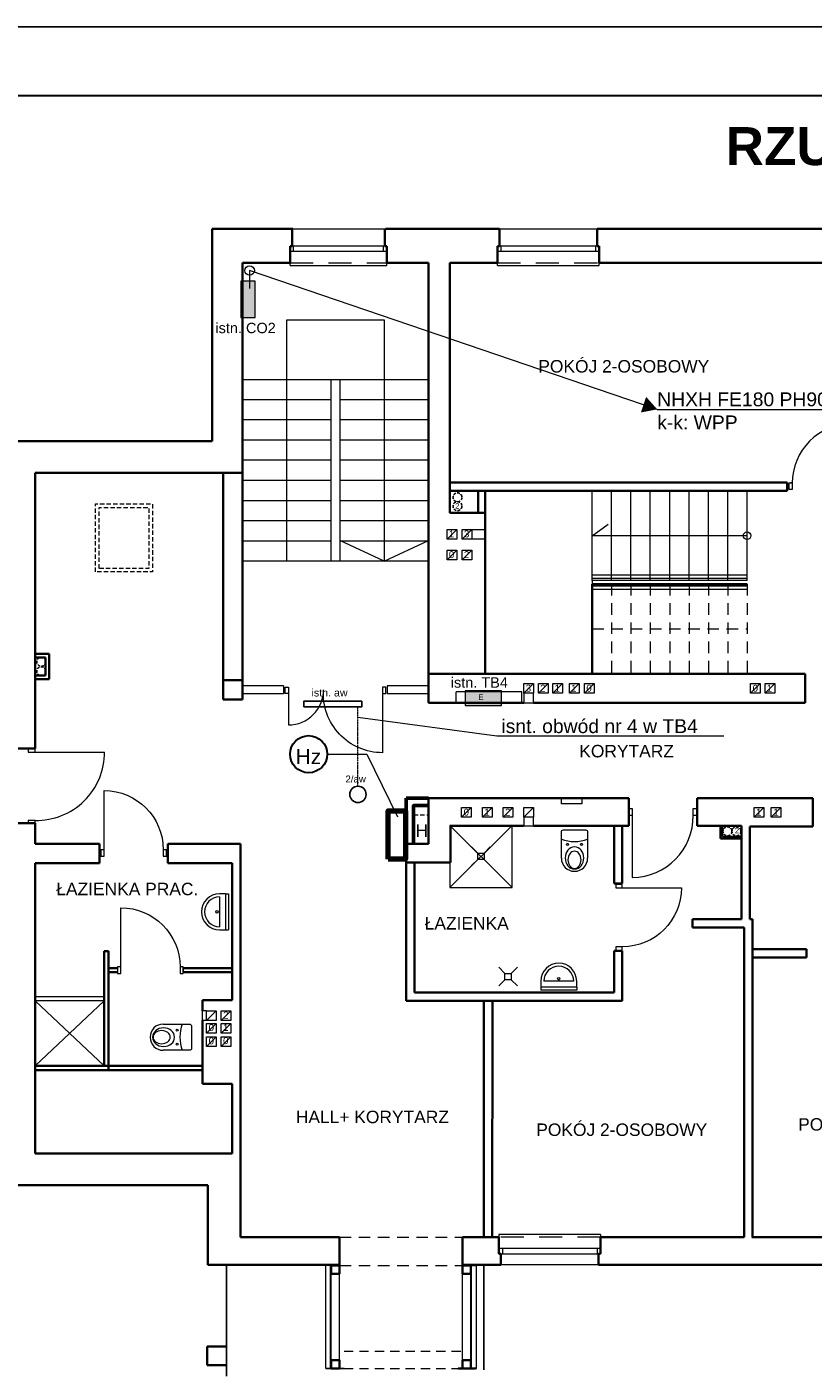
# Model space of a CAD drawing. Header units: millimetres. Extents: x -1249 to 11358, y -460 to 20182.
# Tile 11 of 37: x 4780 to 5917, y 5702 to 7645. Entities that reach past the tile are written whole.
import ezdxf
from ezdxf.enums import TextEntityAlignment as Align

# ---------------------------------------------------------------- set-up
doc = ezdxf.new("R2010")
doc.units = ezdxf.units.MM
for name, pattern in [('BORDERX2', [3.5, 1, -0.5, 1, -0.5, 0, -0.5]), ('DASHED2', [9.525, 6.35, -3.175]), ('DASHEDX2', [1.5, 1, -0.5]), ('DGN Style 2', [55.531736, 33.319042, -22.212694])]:
    doc.linetypes.add(name, pattern=pattern)
for name, color, linetype, lineweight in [('1 cienka', 7, 'Continuous', 9), ('dzrwi', 6, 'Continuous', 0), ('inwentaryzacja', 7, 'Continuous', 35), ('KONTURY', 92, 'Continuous', 30), ('OKNA', 3, 'Continuous', 20), ('opis pom', 64, 'Continuous', 13), ('proj.wentylacja', 214, 'Continuous', 25), ('przerywane', 7, 'DGN Style 2', 0), ('ROZDZIELNICe', 5, 'Continuous', 18), ('WYPOSAZENIE', 4, 'Continuous', 0), ('ściana proj. - dział', 255, 'Continuous', 35)]:
    doc.layers.add(name, color=color, linetype=linetype, lineweight=lineweight)
for name, color, linetype in [('CIENKA', 7, 'Continuous'), ('elektryka', 7, 'Continuous'), ('i_eE', 5, 'Continuous'), ('opisy', 7, 'Continuous'), ('OPRAWA02', 4, 'Continuous'), ('OPRAWAEX', 2, 'Continuous'), ('WYMIAR', 7, 'Continuous')]:
    doc.layers.add(name, color=color, linetype=linetype)
doc.styles.add('ARIAL', font='arial.ttf')
doc.styles.add('jagoda-100', font='arial.ttf', dxfattribs={"height": 18})
doc.styles.get("Standard").update_dxf_attribs({"font": 'ARIAL.TTF'})
doc.styles.add('Style-SWISSLT_1250', font='SWISSLT_1250.shx')

# ---------------------------------------------------------------- blocks, each defined once
blk = doc.blocks.new('rozdzielnica')
at = {"transparency": 33554687}
h = blk.add_hatch(color=256, dxfattribs=at)
h.dxf.hatch_style = 1
h.paths.add_polyline_path([(17744, 44266), (17604, 44266), (17604, 43916), (17744, 43916)])
blk.add_lwpolyline([(17744, 44266), (17604, 44266), (17604, 43916), (17744, 43916)], close=True)
blk = doc.blocks.new('strzałka')
at = {"layer": 'i_eE', "transparency": 33554687}
h = blk.add_hatch(color=256, dxfattribs=at)
h.dxf.hatch_style = 1
h.paths.add_polyline_path([(4746.2, 7400.9), (4753.8, 7423.4), (4730.2, 7418.9)])
blk = doc.blocks.new('2aw')
blk.add_circle((67864, -24691), 118)
at = {"layer": 'OPRAWAEX', "color": 7}
blk.add_text('2/aw', height=100, dxfattribs=at).set_placement((67683, -24518))
blk = doc.blocks.new('*U164')
at = {"layer": 'OKNA', "linetype": 'Continuous'}
for p, q in [((-64.5, 26), (69.5, 26)), ((72.5, 1), (-67.5, 1)), ((-62.5, -7), (-62.5, 1)), ((67.5, -7), (67.5, 1)), ((72.5, -7), (-67.5, -7)), ((-67.5, -27), (-67.5, -23)), ((-67.5, -27), (72.5, -27)), ((72.5, -27), (72.5, -23))]:
    blk.add_line(p, q, dxfattribs=at)
at = {"layer": 'OKNA', "linetype": 'DGN Style 2'}
blk.add_line((-67.5, -23), (72.5, -23), dxfattribs=at)
blk = doc.blocks.new('*U165')
at = {"layer": 'OKNA', "linetype": 'Continuous'}
for p, q in [((-71.5, 26), (69.5, 26)), ((72.5, 1), (-74.5, 1)), ((-69.5, -7), (-69.5, 1)), ((67.5, -7), (67.5, 1)), ((72.5, -7), (-74.5, -7)), ((-74.5, -27), (-74.5, -23)), ((-74.5, -27), (72.5, -27)), ((72.5, -27), (72.5, -23))]:
    blk.add_line(p, q, dxfattribs=at)
at = {"layer": 'OKNA', "linetype": 'DGN Style 2'}
blk.add_line((-74.5, -23), (72.5, -23), dxfattribs=at)
blk = doc.blocks.new('*U167')
at = {"layer": 'OKNA', "linetype": 'Continuous'}
for p, q in [((79.5, 1), (-67.5, 1)), ((-64.5, 17), (76.5, 17)), ((-62.5, -7), (-62.5, 1)), ((74.5, -7), (74.5, 1)), ((79.5, -7), (-67.5, -7)), ((-67.5, -27), (-67.5, -23)), ((-67.5, -27), (79.5, -27)), ((79.5, -27), (79.5, -23))]:
    blk.add_line(p, q, dxfattribs=at)
at = {"layer": 'OKNA', "linetype": 'DGN Style 2'}
blk.add_line((-67.5, -23), (79.5, -23), dxfattribs=at)
blk = doc.blocks.new('A$C5D6B6965')
at = {"layer": 'WYPOSAZENIE'}
for p, q in [((15, 30), (0, 45)), ((30, 30), (45, 45)), ((15, 15), (0, 0)), ((15, 30), (30, 30)), ((15, 15), (15, 30)), ((30, 15), (15, 15)), ((30, 30), (30, 15)), ((30, 15), (45, 0))]:
    blk.add_line(p, q, dxfattribs=at)
blk = doc.blocks.new('istn. aw')
blk.add_lwpolyline([(2553.5, 16168.5), (2469.5, 16168.5), (2469.5, 16160.4), (2553.5, 16160.4)], close=True)
blk.add_text('istn. aw', height=11.03).set_placement((2480.6, 16175.2))

msp = doc.modelspace()

# ---------------------------------------------------------------- linework, layer by layer
for p, q in [((5068.735, 5692.488), (5068.735, 5853.488)), ((5440.735, 5701.488), (5440.735, 5853.488)), ((5068.735, 5708.488), (5068.735, 5735.488)), ((5068.735, 5735.488), (5068.735, 5708.488)), ((5238.735, 5703.488), (5212.235, 5703.488)), ((5403.735, 5703.488), (5430.235, 5703.488))]:
    msp.add_line(p, q)
at = {"layer": '1 cienka', "color": 1, "linetype": 'Continuous'}
for p, q in [((5214.282, 6592.301), (5271.425, 6592.239)), ((5271.425, 6592.239), (5316.075, 6501.483))]:
    msp.add_line(p, q, dxfattribs=at)
at = {"layer": '1 cienka', "color": 1, "linetype": 'Continuous', "lineweight": 30}
msp.add_circle((5187.411, 6592.301), 26.871, dxfattribs=at)
at = {"layer": 'CIENKA', "linetype": 'ByBlock'}
msp.add_line((5440.733, 6235.641), (5440.733, 6092.194), dxfattribs=at)
at = {"layer": 'CIENKA', "linetype": 'DASHED2', "lineweight": 20}
msp.add_lwpolyline([(5339.324, 6504.384), (5360.735, 6504.384), (5360.735, 6462.488), (5339.324, 6462.488)], close=True, dxfattribs=at)
at = {"layer": 'dzrwi'}
for p, q in [((5091.735, 7134.488), (5360.735, 7134.488)), ((5219.735, 7134.488), (5219.735, 7021.488)), ((5232.735, 7134.488), (5232.735, 6871.488)), ((5219.735, 7105.248), (5091.735, 7105.248)), ((5360.735, 7105.248), (5232.735, 7105.248)), ((5219.735, 7076.028), (5091.735, 7076.028)), ((5360.735, 7076.028), (5232.735, 7076.028)), ((5219.735, 7046.808), (5091.735, 7046.808)), ((5360.735, 7046.808), (5232.735, 7046.808)), ((5219.735, 7017.588), (5091.735, 7017.588)), ((5219.735, 7021.488), (5219.735, 6871.488)), ((5360.735, 7017.588), (5232.735, 7017.588)), ((5091.735, 6999.488), (5091.735, 6871.488)), ((5091.735, 6999.488), (5091.735, 6869.488)), ((5219.735, 6988.368), (5091.735, 6988.368)), ((5360.735, 6988.368), (5232.735, 6988.368)), ((5597.735, 6843.488), (5597.735, 6973.488)), ((5625.735, 6843.488), (5625.735, 6973.488)), ((5653.735, 6843.488), (5653.735, 6973.488)), ((5681.735, 6843.488), (5681.735, 6973.488)), ((5709.735, 6843.488), (5709.735, 6973.488)), ((5737.735, 6843.488), (5737.735, 6973.488)), ((5765.735, 6843.488), (5765.735, 6973.488)), ((5793.735, 6843.488), (5793.735, 6973.488)), ((5821.735, 6843.488), (5821.735, 6973.488)), ((5882.355, 6975.291), (5882.355, 6984.791)), ((5882.355, 6984.791), (5887.105, 6984.791)), ((5887.105, 6975.291), (5882.355, 6975.291)), ((5887.105, 6984.791), (5884.73, 6984.791)), ((5887.326, 6975.291), (5887.326, 6984.791)), ((5219.735, 6959.148), (5091.735, 6959.148)), ((5360.735, 6959.148), (5232.735, 6959.148)), ((5219.735, 6929.928), (5091.735, 6929.928)), ((5360.735, 6929.928), (5232.735, 6929.928)), ((5387.735, 6903.488), (5401.735, 6917.488)), ((5387.735, 6903.488), (5401.735, 6917.488)), ((5409.531, 6903.488), (5423.531, 6917.488)), ((5409.531, 6903.488), (5423.531, 6917.488)), ((5597.735, 6908.488), (5620.51, 6925.147)), ((5219.735, 6900.708), (5091.735, 6900.708)), ((5296.735, 6871.488), (5232.735, 6901.488)), ((5360.735, 6900.708), (5232.735, 6900.708)), ((5821.735, 6908.488), (5597.735, 6908.488)), ((5387.735, 6873.488), (5401.735, 6887.488)), ((5387.735, 6873.488), (5401.735, 6887.488)), ((5409.531, 6873.488), (5423.531, 6887.488)), ((5409.531, 6873.488), (5423.531, 6887.488)), ((5232.735, 6871.488), (5091.735, 6871.488)), ((5360.735, 6871.488), (5232.735, 6871.488)), ((5821.735, 6851.488), (5597.735, 6851.488)), ((5821.735, 6846.488), (5597.735, 6846.488)), ((5821.735, 6843.488), (5597.735, 6843.488)), ((5151.235, 6691.488), (5091.735, 6691.488)), ((5151.235, 6691.488), (5151.235, 6679.488)), ((5151.235, 6691.488), (5151.235, 6679.488)), ((5360.735, 6691.488), (5301.235, 6691.488)), ((5301.235, 6691.488), (5301.235, 6679.488)), ((5301.235, 6691.488), (5301.235, 6679.488)), ((5400.735, 6666.488), (5400.735, 6682.488)), ((5495.735, 6682.488), (5400.735, 6682.488)), ((5495.735, 6666.488), (5495.735, 6682.488)), ((5498.92, 6680.488), (5512.92, 6694.488)), ((5498.92, 6680.488), (5512.92, 6694.488)), ((5519.756, 6680.488), (5533.756, 6694.488)), ((5519.756, 6680.488), (5533.756, 6694.488)), ((5540.657, 6680.488), (5554.657, 6694.488)), ((5540.657, 6680.488), (5554.657, 6694.488)), ((5564.657, 6680.488), (5578.657, 6694.488)), ((5564.657, 6680.488), (5578.657, 6694.488)), ((5586.657, 6680.488), (5600.657, 6694.488)), ((5586.657, 6680.488), (5600.657, 6694.488)), ((5826.735, 6680.488), (5840.735, 6694.488)), ((5826.735, 6680.488), (5840.735, 6694.488)), ((5847.735, 6680.488), (5861.735, 6694.488)), ((5847.735, 6680.488), (5861.735, 6694.488)), ((5151.235, 6679.488), (5091.735, 6679.488)), ((5158.166, 6679.93), (5158.166, 6634.668)), ((5294.304, 6679.93), (5294.304, 6594.43)), ((5360.735, 6679.488), (5301.235, 6679.488)), ((4786.735, 6595.488), (4892.271, 6595.488)), ((4891.696, 6454.142), (4891.696, 6539.642)), ((5552.668, 6528.488), (5552.668, 6520.488)), ((5582.668, 6528.488), (5582.668, 6520.488)), ((5408.735, 6500.988), (5422.735, 6514.988)), ((5408.735, 6500.988), (5422.735, 6514.988)), ((5438.735, 6500.988), (5452.735, 6514.988)), ((5438.735, 6500.988), (5452.735, 6514.988)), ((5468.735, 6500.988), (5482.735, 6514.988)), ((5468.735, 6500.988), (5482.735, 6514.988)), ((5498.735, 6500.988), (5512.735, 6514.988)), ((5498.735, 6500.988), (5512.735, 6514.988)), ((5582.668, 6520.488), (5552.668, 6520.488)), ((5831.735, 6500.988), (5845.735, 6514.988)), ((5831.735, 6500.988), (5845.735, 6514.988)), ((5856.735, 6500.988), (5870.735, 6514.988)), ((5856.735, 6500.988), (5870.735, 6514.988)), ((5391.792, 6399.363), (5481.792, 6489.363)), ((5391.792, 6489.363), (5481.792, 6399.363)), ((5655.668, 6503.737), (5655.668, 6413.737)), ((5432.27, 6449.167), (5423.27, 6458.167)), ((5432.27, 6449.167), (5441.27, 6449.167)), ((5432.27, 6440.167), (5432.27, 6449.167)), ((5441.27, 6449.167), (5450.27, 6458.167)), ((5441.27, 6449.167), (5441.27, 6440.167)), ((5432.27, 6440.167), (5423.27, 6431.167)), ((5441.27, 6440.167), (5432.27, 6440.167)), ((5441.27, 6440.167), (5450.27, 6431.167)), ((5641.204, 6399.078), (5726.704, 6399.078)), ((5067.093, 6390.15), (5058.453, 6390.15)), ((5058.453, 6385.83), (5058.453, 6342.63)), ((5067.093, 6390.15), (5071.434, 6390.15)), ((5067.093, 6390.15), (5067.093, 6338.31)), ((5071.434, 6390.15), (5071.434, 6338.31)), ((4915.873, 6284.565), (4915.873, 6370.065)), ((5058.453, 6338.31), (5071.434, 6338.31)), ((5067.093, 6338.31), (5071.434, 6338.31)), ((4910.917, 6282.872), (4910.917, 6276.872)), ((5005.917, 6282.872), (5005.917, 6276.872)), ((5523.338, 6263.904), (5523.338, 6250.922)), ((5523.338, 6255.264), (5523.338, 6250.922)), ((5575.178, 6255.264), (5523.338, 6255.264)), ((5570.858, 6263.904), (5527.658, 6263.904)), ((5575.178, 6255.264), (5575.178, 6263.904)), ((5575.178, 6255.264), (5575.178, 6250.922)), ((4891.735, 6241.22), (4791.735, 6241.22)), ((4891.735, 6235.22), (4791.735, 6235.22)), ((4791.735, 6141.22), (4891.735, 6235.22)), ((4791.735, 6235.22), (4891.735, 6141.22)), ((5575.178, 6250.922), (5523.338, 6250.922)), ((5039.735, 6220.774), (5033.735, 6220.774)), ((5033.735, 6206.774), (5033.735, 6220.774)), ((5039.735, 6206.774), (5053.735, 6220.774)), ((5060.735, 6206.774), (5074.735, 6220.774)), ((5060.735, 6206.774), (5074.735, 6220.774)), ((5039.735, 6206.774), (5033.735, 6206.774)), ((5039.735, 6188.673), (5053.735, 6202.673)), ((5060.735, 6188.673), (5074.735, 6202.673)), ((5060.735, 6188.673), (5074.735, 6202.673)), ((5060.735, 6188.673), (5074.735, 6202.673)), ((5060.735, 6188.673), (5074.735, 6202.673)), ((5039.735, 6169.488), (5053.735, 6183.488)), ((5060.735, 6169.488), (5074.735, 6183.488)), ((5232.235, 5715.488), (5232.235, 5893.488)), ((5212.235, 5703.488), (5212.235, 5852.488)), ((5219.235, 5703.488), (5219.235, 5852.488)), ((5423.235, 5703.488), (5423.235, 5852.488)), ((5430.235, 5703.488), (5430.235, 5852.488)), ((5410.235, 5715.488), (5410.235, 5842.488))]:
    msp.add_line(p, q, dxfattribs=at)
at = {"layer": 'dzrwi', "ltscale": 0.5}
for p, q in [((5597.735, 6843.488), (5597.735, 6708.488)), ((5821.735, 6835.488), (5597.735, 6835.488)), ((5821.735, 6830.488), (5597.735, 6830.488))]:
    msp.add_line(p, q, dxfattribs=at)
at = {"layer": 'dzrwi', "flags": 128}
for points in [[(5155.735, 6871.488), (5155.735, 7220.825), (5296.735, 7220.825), (5296.735, 6871.488), (5360.735, 6901.488)], [(5423.531, 6917.488), (5442.735, 6917.488), (5442.735, 6903.488), (5423.531, 6903.488)], [(5498.92, 6680.488), (5498.92, 6666.488), (5512.92, 6666.488), (5512.92, 6680.488)], [(5498.735, 6500.988), (5498.735, 6488.488), (5512.735, 6488.488), (5512.735, 6500.988)]]:
    msp.add_lwpolyline(points, dxfattribs=at)
at = {"layer": 'dzrwi', "linetype": 'DASHED2', "flags": 128}
for points in [[(4879.339, 6855.985), (4879.339, 6954.488), (4961.339, 6954.488), (4961.339, 6855.985)], [(4884.339, 6860.985), (4884.339, 6949.488), (4956.339, 6949.488), (4956.339, 6860.985)]]:
    msp.add_lwpolyline(points, close=True, dxfattribs=at)
at = {"layer": 'dzrwi', "flags": 128}
for points in [[(5387.735, 6917.488), (5401.735, 6917.488), (5401.735, 6903.488), (5387.735, 6903.488)], [(5387.735, 6917.488), (5401.735, 6917.488), (5401.735, 6903.488), (5387.735, 6903.488)], [(5409.531, 6917.488), (5423.531, 6917.488), (5423.531, 6903.488), (5409.531, 6903.488)], [(5409.531, 6917.488), (5423.531, 6917.488), (5423.531, 6903.488), (5409.531, 6903.488)], [(5387.735, 6887.488), (5401.735, 6887.488), (5401.735, 6873.488), (5387.735, 6873.488)], [(5387.735, 6887.488), (5401.735, 6887.488), (5401.735, 6873.488), (5387.735, 6873.488)], [(5409.531, 6887.488), (5423.531, 6887.488), (5423.531, 6873.488), (5409.531, 6873.488)], [(5409.531, 6887.488), (5423.531, 6887.488), (5423.531, 6873.488), (5409.531, 6873.488)], [(5153.416, 6689.43), (5158.166, 6689.43), (5158.166, 6679.93), (5153.416, 6679.93)], [(5299.054, 6689.43), (5294.304, 6689.43), (5294.304, 6679.93), (5299.054, 6679.93)], [(5498.92, 6694.488), (5512.92, 6694.488), (5512.92, 6680.488), (5498.92, 6680.488)], [(5498.92, 6694.488), (5512.92, 6694.488), (5512.92, 6680.488), (5498.92, 6680.488)], [(5519.756, 6694.488), (5533.756, 6694.488), (5533.756, 6680.488), (5519.756, 6680.488)], [(5519.756, 6694.488), (5533.756, 6694.488), (5533.756, 6680.488), (5519.756, 6680.488)], [(5540.657, 6694.488), (5554.657, 6694.488), (5554.657, 6680.488), (5540.657, 6680.488)], [(5540.657, 6694.488), (5554.657, 6694.488), (5554.657, 6680.488), (5540.657, 6680.488)], [(5564.657, 6694.488), (5578.657, 6694.488), (5578.657, 6680.488), (5564.657, 6680.488)], [(5564.657, 6694.488), (5578.657, 6694.488), (5578.657, 6680.488), (5564.657, 6680.488)], [(5586.657, 6694.488), (5600.657, 6694.488), (5600.657, 6680.488), (5586.657, 6680.488)], [(5586.657, 6694.488), (5600.657, 6694.488), (5600.657, 6680.488), (5586.657, 6680.488)], [(5826.735, 6694.488), (5840.735, 6694.488), (5840.735, 6680.488), (5826.735, 6680.488)], [(5826.735, 6694.488), (5840.735, 6694.488), (5840.735, 6680.488), (5826.735, 6680.488)], [(5847.735, 6694.488), (5861.735, 6694.488), (5861.735, 6680.488), (5847.735, 6680.488)], [(5847.735, 6694.488), (5861.735, 6694.488), (5861.735, 6680.488), (5847.735, 6680.488)], [(4781.735, 6600.488), (4781.735, 6595.488), (4791.735, 6595.488), (4791.735, 6600.488)], [(5408.735, 6514.988), (5422.735, 6514.988), (5422.735, 6500.988), (5408.735, 6500.988)], [(5408.735, 6514.988), (5422.735, 6514.988), (5422.735, 6500.988), (5408.735, 6500.988)], [(5438.735, 6514.988), (5452.735, 6514.988), (5452.735, 6500.988), (5438.735, 6500.988)], [(5438.735, 6514.988), (5452.735, 6514.988), (5452.735, 6500.988), (5438.735, 6500.988)], [(5468.735, 6514.988), (5482.735, 6514.988), (5482.735, 6500.988), (5468.735, 6500.988)], [(5468.735, 6514.988), (5482.735, 6514.988), (5482.735, 6500.988), (5468.735, 6500.988)], [(5498.735, 6514.988), (5512.735, 6514.988), (5512.735, 6500.988), (5498.735, 6500.988)], [(5498.735, 6514.988), (5512.735, 6514.988), (5512.735, 6500.988), (5498.735, 6500.988)], [(5650.668, 6513.737), (5655.668, 6513.737), (5655.668, 6503.737), (5650.668, 6503.737)], [(5743.668, 6513.737), (5748.668, 6513.737), (5748.668, 6503.737), (5743.668, 6503.737)], [(5831.735, 6514.988), (5845.735, 6514.988), (5845.735, 6500.988), (5831.735, 6500.988)], [(5831.735, 6514.988), (5845.735, 6514.988), (5845.735, 6500.988), (5831.735, 6500.988)], [(5856.735, 6514.988), (5870.735, 6514.988), (5870.735, 6500.988), (5856.735, 6500.988)], [(5856.735, 6514.988), (5870.735, 6514.988), (5870.735, 6500.988), (5856.735, 6500.988)], [(4781.735, 6496.488), (4781.735, 6492.488), (4791.735, 6492.488), (4791.735, 6496.488)], [(4886.946, 6444.642), (4891.696, 6444.642), (4891.696, 6454.142), (4886.946, 6454.142)], [(4977.196, 6444.642), (4981.946, 6444.642), (4981.946, 6454.142), (4977.196, 6454.142)], [(5631.704, 6403.828), (5631.704, 6399.078), (5641.204, 6399.078), (5641.204, 6403.828)], [(5631.704, 6313.578), (5631.704, 6308.828), (5641.204, 6308.828), (5641.204, 6313.578)], [(4911.123, 6275.065), (4915.873, 6275.065), (4915.873, 6284.565), (4911.123, 6284.565)], [(5001.373, 6275.065), (5006.123, 6275.065), (5006.123, 6284.565), (5001.373, 6284.565)], [(5039.735, 6220.774), (5053.735, 6220.774), (5053.735, 6206.774), (5039.735, 6206.774)], [(5060.735, 6220.774), (5074.735, 6220.774), (5074.735, 6206.774), (5060.735, 6206.774)], [(5060.735, 6220.774), (5074.735, 6220.774), (5074.735, 6206.774), (5060.735, 6206.774)], [(5039.735, 6202.673), (5053.735, 6202.673), (5053.735, 6188.673), (5039.735, 6188.673)], [(5060.735, 6202.673), (5074.735, 6202.673), (5074.735, 6188.673), (5060.735, 6188.673)], [(5060.735, 6202.673), (5074.735, 6202.673), (5074.735, 6188.673), (5060.735, 6188.673)], [(5060.735, 6202.673), (5074.735, 6202.673), (5074.735, 6188.673), (5060.735, 6188.673)], [(5060.735, 6202.673), (5074.735, 6202.673), (5074.735, 6188.673), (5060.735, 6188.673)], [(5039.735, 6183.488), (5053.735, 6183.488), (5053.735, 6169.488), (5039.735, 6169.488)], [(5060.735, 6183.488), (5074.735, 6183.488), (5074.735, 6169.488), (5060.735, 6169.488)]]:
    msp.add_lwpolyline(points, close=True, dxfattribs=at)
at = {"layer": 'dzrwi'}
msp.add_lwpolyline([(5391.792, 6399.363), (5481.792, 6399.363), (5481.792, 6489.363), (5391.792, 6489.363)], close=True, dxfattribs=at)
for points in [[(5553.051, 6441.852), (5553.051, 6479.852, -0.41421356), (5556.051, 6482.852), (5588.051, 6482.852, -0.41421356), (5591.051, 6479.852), (5591.051, 6441.852)], [(4977.107, 6201.825), (5015.107, 6201.825, -0.41421356), (5018.107, 6198.825), (5018.107, 6166.825, -0.41421356), (5015.107, 6163.825), (4977.107, 6163.825)]]:
    msp.add_lwpolyline(points, format="xyb", dxfattribs=at)
for centre, radius in [((5821.735, 6908.488), 5.48), ((5562.051, 6461.852), 1.449), ((5582.051, 6461.852), 1.449), ((5054.977, 6364.23), 1.808), ((5549.258, 6267.38), 1.808), ((4997.107, 6192.825), 1.449), ((4997.107, 6172.825), 1.449)]:
    msp.add_circle(centre, radius, dxfattribs=at)
for centre, radius, start, end in [((5158.166, 6685.488), 50.82, 270, 0), ((4793.619, 6595.123), 98.653, 268.906062, 0.212071), ((5654.668, 6502.737), 89.006, 270.643746, 0.643746), ((5572.051, 6520.846), 54.824, 249.722814, 290.277186), ((5572.051, 6441.852), 19, 180, 0), ((5058.453, 6364.23), 25.92, 90, 270), ((5058.453, 6364.23), 21.6, 90, 270), ((5549.258, 6263.904), 25.92, 0, 180), ((5549.258, 6263.904), 21.6, 0, 180), ((4977.107, 6182.825), 19, 90, 270), ((5056.101, 6182.825), 54.824, 159.722814, 200.277186)]:
    msp.add_arc(centre, radius, start, end, dxfattribs=at)
at = {"layer": 'dzrwi', "extrusion": (0, 0, -1)}
for centre, start, end in [((-5294.304, 6679.93), 270, 3.727284), ((-4891.696, 6454.142), 90, 180), ((-5641.204, 6399.078), 180, 270), ((-4915.873, 6284.565), 90, 180)]:
    msp.add_arc(centre, 85.5, start, end, dxfattribs=at)
at = {"layer": 'dzrwi'}
msp.add_ellipse((5972.605, 6984.791), major_axis=(60.458, 60.458), ratio=1, start_param=0.78539816, end_param=2.35619449, dxfattribs=at)
at = {"layer": 'dzrwi', "extrusion": (0, 0, -1)}
for centre, major_axis, ratio in [((5572.051, 6442.275), (0, -15.94), 0.84303386), ((5572.051, 6439.538), (0, -12.457), 0.76034817), ((4977.531, 6182.825), (-15.94, 0), 0.84303386), ((4974.794, 6182.825), (-12.457, 0), 0.76034817)]:
    msp.add_ellipse(centre, major_axis=major_axis, ratio=ratio, dxfattribs=at)
at = {"layer": 'elektryka', "color": 1, "linetype": 'ByBlock', "lineweight": 80}
msp.add_lwpolyline([(5302.535, 6440.394), (5302.535, 6510.394), (5327.523, 6510.394), (5327.523, 6440.394)], close=True, dxfattribs=at)
at = {"layer": 'i_eE', "lineweight": 9}
for points in [[(5691.685, 7091.329), (5102.105, 7292.2)], [(5691.685, 7091.329), (6074.353, 7091.329)]]:
    msp.add_lwpolyline(points, dxfattribs=at)
at = {"layer": 'i_eE', "lineweight": 18}
msp.add_lwpolyline([(5102.105, 7292.2), (5102.105, 7266.167)], dxfattribs=at)
at = {"layer": 'i_eE', "linetype": 'BORDERX2', "lineweight": 18}
msp.add_lwpolyline([(5258.794, 6546.012), (5258.794, 6661.069)], dxfattribs=at)
at = {"layer": 'i_eE', "lineweight": 5}
msp.add_lwpolyline([(5258.794, 6646.012), (5459.704, 6619), (5788.129, 6619)], dxfattribs=at)
at = {"layer": 'i_eE', "lineweight": 18}
msp.add_circle((5102.105, 7292.2), 6.842, dxfattribs=at)
at = {"layer": 'inwentaryzacja'}
for p, q in [((5047.735, 7352.488), (5164.735, 7352.488)), ((5047.735, 7352.488), (5047.735, 7045.488)), ((5163.735, 7327.488), (5163.735, 7352.488)), ((5297.735, 7327.488), (5297.735, 7352.488)), ((5298.735, 7352.488), (5463.735, 7352.488)), ((5463.735, 7327.488), (5463.735, 7352.488)), ((5604.735, 7352.488), (6032.735, 7352.488)), ((5604.735, 7327.488), (5604.735, 7352.488)), ((5160.735, 7303.488), (5160.735, 7327.488)), ((5160.735, 7327.488), (5163.735, 7327.488)), ((5160.735, 7319.488), (5160.735, 7327.488)), ((5300.735, 7327.488), (5297.735, 7327.488)), ((5300.735, 7303.488), (5300.735, 7327.488)), ((5300.735, 7319.488), (5300.735, 7327.488)), ((5460.735, 7303.488), (5460.735, 7327.488)), ((5460.735, 7327.488), (5463.735, 7327.488)), ((5460.735, 7319.488), (5460.735, 7327.488)), ((5607.735, 7327.488), (5604.735, 7327.488)), ((5607.735, 7303.488), (5607.735, 7327.488)), ((5607.735, 7319.488), (5607.735, 7327.488)), ((5091.735, 7303.488), (5091.735, 6999.488)), ((5091.735, 7303.488), (5161.735, 7303.488)), ((5301.735, 7303.488), (5360.735, 7303.488)), ((5360.735, 7303.488), (5360.735, 6833.488)), ((5460.735, 7303.488), (5391.735, 7303.488)), ((5391.735, 6941.488), (5391.735, 7303.488)), ((5607.735, 7303.488), (6029.735, 7303.488)), ((5047.735, 7045.488), (4759.735, 7045.488)), ((4791.735, 6999.488), (4791.735, 6600.488)), ((5091.735, 6999.488), (4791.735, 6999.488)), ((4791.735, 6999.488), (5016.831, 6999.488)), ((5063.735, 6997.488), (5063.735, 6694.488)), ((5391.735, 6941.488), (5442.735, 6941.488)), ((5442.735, 6941.488), (5442.735, 6917.488)), ((5442.735, 6903.488), (5442.735, 6833.488)), ((5597.735, 6708.488), (5597.735, 6838.488)), ((5597.735, 6708.488), (5360.735, 6708.488)), ((5360.735, 6666.488), (5360.735, 6708.488)), ((5703.735, 6708.488), (5597.735, 6708.488)), ((5796.735, 6708.488), (5905.735, 6708.488)), ((5801.735, 6708.488), (5824.735, 6708.488)), ((5905.735, 6666.488), (5905.735, 6708.488)), ((5091.735, 6699.488), (5063.735, 6699.488)), ((5063.735, 6699.488), (5063.735, 6671.488)), ((5091.735, 6699.488), (5091.735, 6671.488)), ((5091.735, 6694.488), (5091.735, 6671.488)), ((5091.735, 6671.488), (5063.735, 6671.488)), ((5498.92, 6666.488), (5360.735, 6666.488)), ((5698.735, 6666.488), (5512.92, 6666.488)), ((5796.735, 6666.488), (5905.735, 6666.488)), ((4764.735, 6600.488), (4791.735, 6600.488)), ((5650.668, 6528.488), (5360.735, 6528.488)), ((5360.735, 6528.488), (5360.735, 6462.488)), ((5650.668, 6528.488), (5650.668, 6488.488)), ((5749.668, 6528.488), (5749.668, 6488.488)), ((5749.668, 6528.488), (5916.668, 6528.488)), ((5916.668, 6528.488), (5916.668, 6487.488)), ((4764.735, 6492.488), (4791.735, 6492.488)), ((4791.735, 6492.488), (4791.735, 6462.488)), ((5392.668, 6435.488), (5392.668, 6488.488)), ((5392.668, 6488.488), (5498.735, 6488.488)), ((5512.735, 6488.488), (5572.668, 6488.488)), ((5572.668, 6488.488), (5650.668, 6488.488)), ((5749.668, 6488.488), (5813.668, 6488.488)), ((5813.668, 6353.488), (5813.668, 6488.488)), ((5825.668, 6353.488), (5825.668, 6487.488)), ((5825.668, 6487.488), (5916.668, 6487.488)), ((4884.668, 6462.488), (4791.735, 6462.488)), ((4884.668, 6462.488), (4884.668, 6434.488)), ((4983.668, 6462.488), (4983.668, 6434.488)), ((5088.668, 6462.488), (4983.668, 6462.488)), ((5088.668, 6462.488), (5088.735, 6289.079)), ((5328.735, 6462.488), (5328.733, 6235.641)), ((4791.735, 6434.488), (4791.735, 6014.488)), ((4884.668, 6434.488), (4791.735, 6434.488)), ((5076.735, 6434.488), (4983.668, 6434.488)), ((5076.735, 6434.488), (5076.735, 6236.488)), ((5392.668, 6435.488), (5328.735, 6435.488)), ((5340.735, 6435.488), (5340.735, 6247.641)), ((5742.668, 6341.488), (5742.668, 6353.488)), ((5742.668, 6353.488), (5813.668, 6353.488)), ((5825.668, 6353.488), (5829.668, 6353.488)), ((5829.668, 6353.488), (5829.668, 5893.488)), ((5742.668, 6341.488), (5817.668, 6341.488)), ((5817.668, 6341.488), (5817.668, 5893.488)), ((5088.735, 6294.488), (5088.735, 5893.488)), ((5033.735, 6236.488), (5033.735, 6220.774)), ((5076.735, 6236.488), (5033.735, 6236.488)), ((5033.735, 6206.774), (5033.735, 6115.488)), ((5076.735, 6115.488), (5033.735, 6115.488)), ((5076.735, 6115.488), (5076.735, 6014.488)), ((5088.735, 5893.488), (5088.735, 6111.464)), ((4846.735, 6014.488), (4791.735, 6014.488)), ((4846.735, 6014.488), (5076.735, 6014.488)), ((4993.735, 5968.488), (4759.735, 5968.488)), ((4993.735, 5968.488), (5041.735, 5968.488)), ((5041.735, 5853.488), (5041.735, 5968.488)), ((5232.235, 5893.488), (5088.735, 5893.488)), ((5232.235, 5853.488), (5232.235, 5893.488)), ((5410.235, 5893.488), (5462.668, 5893.488)), ((5410.235, 5853.488), (5410.235, 5893.488)), ((5459.735, 5893.488), (5462.668, 5893.488)), ((5462.668, 5893.488), (5462.668, 5869.488)), ((5609.668, 5893.488), (5817.668, 5893.488)), ((5609.668, 5893.488), (5609.668, 5869.488)), ((5609.668, 5893.488), (5784.353, 5893.488)), ((5828.735, 5893.488), (6034.668, 5893.488)), ((5462.668, 5877.488), (5462.668, 5869.488)), ((5462.668, 5869.488), (5465.668, 5869.488)), ((5465.668, 5869.488), (5465.668, 5853.488)), ((5606.668, 5869.488), (5606.668, 5853.488)), ((5609.668, 5869.488), (5606.668, 5869.488)), ((5609.668, 5877.488), (5609.668, 5869.488)), ((5232.235, 5853.488), (5041.735, 5853.488)), ((5410.235, 5853.488), (5465.668, 5853.488)), ((5606.668, 5853.488), (6037.668, 5853.488)), ((5040.735, 5735.488), (5068.735, 5735.488)), ((5040.735, 5735.488), (5040.735, 5708.488)), ((5040.735, 5708.488), (5068.735, 5708.488))]:
    msp.add_line(p, q, dxfattribs=at)
at = {"layer": 'inwentaryzacja', "ltscale": 0.5}
msp.add_line((5821.735, 6838.488), (5597.735, 6838.488), dxfattribs=at)
at = {"layer": 'inwentaryzacja', "linetype": 'ByBlock'}
msp.add_line((5360.735, 6462.488), (5328.735, 6462.488), dxfattribs=at)
at = {"layer": 'KONTURY', "color": 0}
msp.add_lwpolyline([(8143.987, 4774.798), (8143.987, 7544.798), (1548.44, 7544.798), (1548.44, 4774.798)], close=True, dxfattribs=at)
at = {"layer": 'OKNA'}
for p, q in [((5220.235, 5852.488), (5212.235, 5852.488)), ((5423.235, 5852.488), (5430.235, 5852.488)), ((5220.235, 5715.488), (5220.235, 5842.488)), ((5422.235, 5715.488), (5422.235, 5842.488))]:
    msp.add_line(p, q, dxfattribs=at)
at = {"layer": 'opisy'}
msp.add_lwpolyline([(8252.978, 4674.798), (8252.978, 7644.798), (1413.463, 7644.798), (1413.463, 4674.798)], close=True, dxfattribs=at)
at = {"layer": 'proj.wentylacja', "linetype": 'DASHEDX2', "ltscale": 4}
for centre in [(5402.752, 6963.984), (5402.752, 6951.258), (4800.57, 6726.031), (4800.57, 6712.463), (5793.291, 6480.767), (5806.291, 6480.767)]:
    msp.add_circle(centre, 6.5, dxfattribs=at)
at = {"layer": 'przerywane', "ltscale": 0.5}
for p, q in [((5625.735, 6838.488), (5625.735, 6708.488)), ((5653.735, 6838.488), (5653.735, 6708.488)), ((5681.735, 6838.488), (5681.735, 6708.488)), ((5709.735, 6838.488), (5709.735, 6708.488)), ((5737.735, 6838.488), (5737.735, 6708.488)), ((5765.735, 6838.488), (5765.735, 6708.488)), ((5793.735, 6838.488), (5793.735, 6708.488)), ((5821.735, 6838.488), (5821.735, 6708.488)), ((5597.735, 6773.488), (5821.735, 6773.488)), ((5232.235, 5893.488), (5410.235, 5893.488)), ((5232.235, 5852.488), (5417.735, 5852.514))]:
    msp.add_line(p, q, dxfattribs=at)
at = {"layer": 'przerywane', "ltscale": 0.4}
for p, q in [((5238.735, 5728.488), (5410.235, 5728.488)), ((5238.735, 5703.488), (5403.735, 5703.488))]:
    msp.add_line(p, q, dxfattribs=at)
at = {"layer": 'WYMIAR'}
for p in [(5786.347, 6488.488), (5813.668, 6473.145)]:
    msp.add_line(p, (5786.347, 6473.145), dxfattribs=at)
at = {"layer": 'ściana proj. - dział'}
for p, q in [((5091.735, 6999.488), (5091.735, 6694.488)), ((5879.779, 6985.488), (5391.735, 6985.488)), ((5879.779, 6973.488), (5391.735, 6973.488)), ((5432.735, 6941.488), (5432.735, 6973.488)), ((5442.735, 6708.488), (5442.735, 6973.488)), ((5879.779, 6973.488), (5879.779, 6985.488)), ((5360.735, 6833.488), (5360.735, 6708.488)), ((4812.002, 6737.433), (4791.735, 6737.433)), ((4807.002, 6732.433), (4791.735, 6732.433)), ((4807.002, 6732.433), (4807.002, 6706.061)), ((4812.002, 6737.433), (4812.002, 6701.061)), ((4807.002, 6706.061), (4791.735, 6706.061)), ((4812.002, 6701.061), (4791.735, 6701.061)), ((5698.735, 6708.488), (5796.735, 6708.488)), ((5698.735, 6666.488), (5796.735, 6666.488)), ((5629.204, 6489.363), (5629.204, 6405.357)), ((5641.204, 6489.363), (5641.204, 6405.357)), ((5783.347, 6488.488), (5783.347, 6470.145)), ((5813.668, 6470.145), (5783.347, 6470.145)), ((5629.204, 6405.357), (5641.204, 6405.357)), ((4891.735, 6307.22), (4891.735, 6141.22)), ((4897.735, 6307.22), (4891.735, 6307.22)), ((4897.735, 6307.22), (4897.735, 6135.22)), ((5629.204, 6307.673), (5629.204, 6247.639)), ((5629.204, 6307.673), (5641.204, 6307.673)), ((5641.204, 6307.673), (5641.204, 6235.639)), ((5829.668, 6310.371), (5907.668, 6310.371)), ((5829.668, 6298.371), (5907.668, 6298.371)), ((5907.668, 6298.371), (5907.668, 6310.371)), ((4910.917, 6282.872), (4897.735, 6282.872)), ((4910.917, 6276.872), (4897.735, 6276.872)), ((5076.735, 6282.872), (5005.917, 6282.872)), ((5076.735, 6276.872), (5005.917, 6276.872)), ((5328.733, 6235.641), (5641.204, 6235.639)), ((5340.735, 6247.641), (5629.204, 6247.639)), ((5440.733, 6236.087), (5440.733, 5893.488)), ((5453.295, 6236.065), (5452.715, 5893.487)), ((5033.735, 6141.22), (4791.735, 6141.22)), ((5033.735, 6135.22), (4791.735, 6135.22)), ((5428.735, 5703.488), (5403.735, 5703.488))]:
    msp.add_line(p, q, dxfattribs=at)
at = {"layer": 'ściana proj. - dział', "linetype": 'Continuous', "lineweight": 53}
for p, q in [((5328.735, 6462.488), (5328.735, 6528.488)), ((5360.735, 6528.488), (5328.735, 6528.488)), ((5339.235, 6462.488), (5339.235, 6517.988)), ((5360.735, 6517.988), (5339.235, 6517.988))]:
    msp.add_line(p, q, dxfattribs=at)
at = {"layer": 'ściana proj. - dział', "linetype": 'Continuous', "lineweight": 25}
for p, q in [((5329.735, 6462.488), (5329.735, 6527.488)), ((5360.735, 6527.488), (5329.735, 6527.488)), ((5338.235, 6462.488), (5338.235, 6518.988)), ((5360.735, 6518.988), (5338.235, 6518.988))]:
    msp.add_line(p, q, dxfattribs=at)
at = {"layer": 'ściana proj. - dział'}
for points in [[(5220.235, 5840.488), (5232.235, 5840.488), (5232.235, 5852.488), (5220.235, 5852.488)], [(5422.235, 5840.488), (5410.235, 5840.488), (5410.235, 5852.488), (5422.235, 5852.488)], [(5220.235, 5703.488), (5232.235, 5703.488), (5232.235, 5715.488), (5220.235, 5715.488)], [(5422.235, 5703.488), (5410.235, 5703.488), (5410.235, 5715.488), (5422.235, 5715.488)]]:
    msp.add_lwpolyline(points, close=True, dxfattribs=at)

# ---------------------------------------------------------------- block references
at = {"layer": 'dzrwi'}
for name, p in [('*U164', (5228.239, 7326.486)), ('*U165', (5535.239, 7326.486))]:
    msp.add_blockref(name, p, dxfattribs=at)
at = {"layer": 'dzrwi', "xscale": 0.6000000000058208, "yscale": 0.6000000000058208, "zscale": 0.6000000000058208}
msp.add_blockref('A$C5D6B6965', (5462.462, 6257.071), dxfattribs=at)
at = {"layer": 'dzrwi', "rotation": 180}
msp.add_blockref('*U167', (5542.164, 5870.49), dxfattribs=at)
at = {"layer": 'i_eE', "lineweight": 9, "rotation": 180}
msp.add_blockref('strzałka', (10421.898, 14510.234), dxfattribs=at)
at = {"layer": 'OPRAWA02'}
msp.add_blockref('istn. aw', (2711.011, -9499.348), dxfattribs=at)
at = {"layer": 'OPRAWA02', "xscale": 0.1, "yscale": 0.1, "zscale": 0.1}
msp.add_blockref('2aw', (-1527.587, 9003.248), dxfattribs=at)
at = {"layer": 'ROZDZIELNICe', "xscale": 0.15, "yscale": 0.15, "zscale": 0.15}
for p, rotation in [((7750.87, 13863.969), 180), ((-1173.656, 9324.492), 270)]:
    msp.add_blockref('rozdzielnica', p, dxfattribs=dict(at, rotation=rotation))

# ---------------------------------------------------------------- texts
at = {"layer": 'dzrwi', "style": 'Style-SWISSLT_1250'}
for s, p in [('1', (5394.198, 6911.089)), ('3', (5415.993, 6911.089)), ('0', (5394.198, 6881.089)), ('2', (5415.993, 6881.089)), ('3', (5505.34, 6687.788)), ('2', (5526.177, 6687.788)), ('1', (5547.077, 6687.788)), ('1', (5571.077, 6687.788)), ('0', (5593.077, 6687.788)), ('0', (5833.651, 6687.788)), ('0', (5833.651, 6687.788)), ('1', (5854.156, 6687.788)), ('0', (5415.469, 6508.391)), ('0', (5415.469, 6508.391)), ('1', (5445.469, 6508.391)), ('2', (5475.469, 6508.391)), ('1', (5838.469, 6508.391)), ('1', (5863.469, 6508.391)), ('2', (5067.65, 6214.756)), ('2', (5067.65, 6214.756)), ('0', (5046.65, 6196.656)), ('1', (5067.537, 6196.943)), ('1', (5067.537, 6196.943)), ('0', (5046.65, 6177.47)), ('0', (5067.537, 6177.758))]:
    msp.add_text(s, height=10, dxfattribs=at).set_placement(p, align=Align.MIDDLE_CENTER)
at = {"layer": 'i_eE', "lineweight": 9, "insert": (5691.685, 7115.784), "char_height": 20, "width": 390.49446, "attachment_point": 1}
msp.add_mtext('NHXH FE180 PH90 3x2,5mm2\\Pk-k: WPP', dxfattribs=at)
at = {"layer": 'i_eE', "insert": (5466.282, 6642.894), "char_height": 20, "width": 390.49446, "attachment_point": 1}
msp.add_mtext('isnt. obwód nr 4 w TB4', dxfattribs=at)
at = {"layer": 'inwentaryzacja', "style": 'jagoda-100'}
for s, p in [('POKÓJ 2-OSOBOWY', (5519.692, 7153.619)), ('KORYTARZ', (5578.964, 6596.764)), ('ŁAZIENKA PRAC.', (4822.432, 6397.288)), ('ŁAZIENKA', (5355.379, 6347.624)), ('HALL+ KORYTARZ', (5168.942, 6067.436)), ('POKÓJ 2-OSOBOWY', (5516.73, 6048.957)), ('POKÓJ 2-OSOBOWY', (5895.59, 6056.663))]:
    msp.add_text(s, height=18, rotation=359.999694, dxfattribs=at).set_placement(p, align=Align.MIDDLE_LEFT)
at = {"layer": 'inwentaryzacja', "style": 'Style-SWISSLT_1250'}
for s, p in [('2', (5402.524, 6951.584)), ('E', (5436.78, 6674.814)), ('2', (5807.05, 6481.803))]:
    msp.add_text(s, height=8, dxfattribs=at).set_placement(p, align=Align.MIDDLE_CENTER)
at = {"layer": 'inwentaryzacja', "color": 1, "linetype": 'Continuous', "lineweight": 0, "insert": (5168.709, 6588.912), "char_height": 21.6, "attachment_point": 4, "rotation": 359.999694, "line_spacing_factor": 0.85, "style": 'jagoda-100'}
msp.add_mtext('Hz', dxfattribs=at)
at = {"layer": 'inwentaryzacja', "linetype": 'Continuous', "lineweight": 0, "insert": (5341.981, 6481.648), "char_height": 18, "attachment_point": 4, "rotation": 359.999694, "line_spacing_factor": 0.85, "style": 'jagoda-100'}
msp.add_mtext('H', dxfattribs=at)
at = {"layer": 'opis pom', "color": 7, "insert": (5790.652, 7499.7), "char_height": 55, "width": 1952.90136, "attachment_point": 1}
msp.add_mtext('{\\fArial|b1|i0|c238|p34;RZUT PODDASZA   SKALA    1:100}', dxfattribs=at)
at = {"layer": 'ROZDZIELNICe', "lineweight": 15, "style": 'ARIAL'}
for s, p in [('istn. CO2', (5052.56, 7201.56)), ('istn. TB4', (5393.033, 6688.539))]:
    msp.add_text(s, height=15, dxfattribs=at).set_placement(p)

doc.saveas('drawing.dxf')
